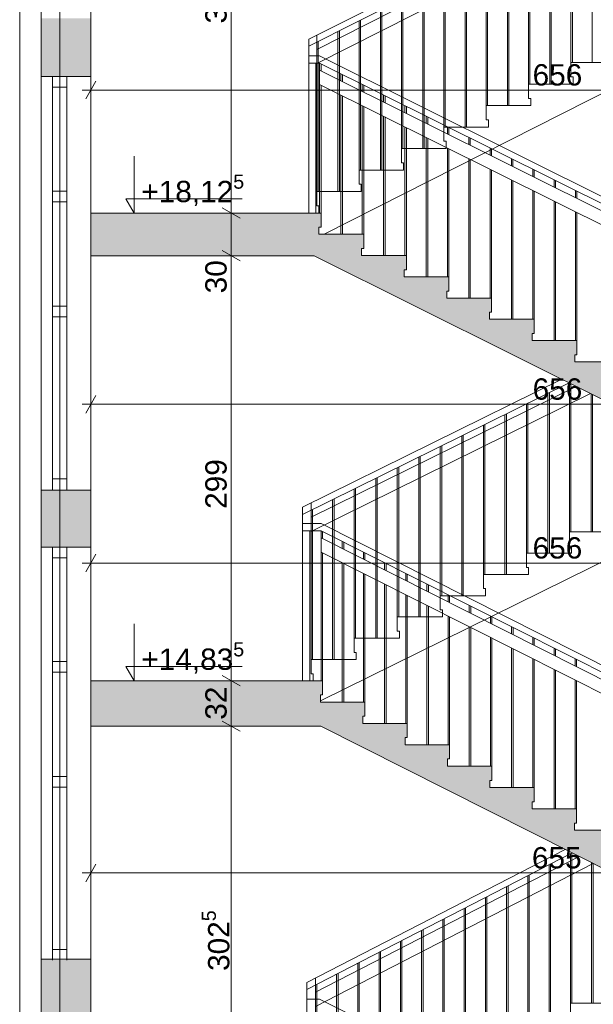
# Paper-space layout 'A-42 PRZEKRÓJ A-A' of a CAD drawing. Header units: millimetres. Extents: x 0 to 1114, y -5 to 726.
# Tile 17 of 92: x 80 to 121, y 320 to 389. Entities that reach past the tile are written whole.
import ezdxf
from ezdxf.xclip import XClip

# ---------------------------------------------------------------- set-up
doc = ezdxf.new("R2010")
doc.units = ezdxf.units.MM
doc.header["$MEASUREMENT"] = 0
doc.header["$XCLIPFRAME"] = 0
doc.linetypes.add('DASHDOTX2', pattern=[1000, 500, -250, 0, -250])
for name, color, linetype, lineweight, true_color in [('A__balustrada_Nr_pióra__161', 7, 'Continuous', 5, 0x949494), ('A_osie_Nr_pióra__16', 7, 'Continuous', 5, 0x0f0f0f), ('A_pochwyt_Nr_pióra__161', 7, 'Continuous', 5, 0x949494), ('A_schody_Nr_pióra__9', 7, 'Continuous', 13, 0xadadad), ('A_widok_Nr_pióra__121', 7, 'Continuous', 5, 0xcacaca), ('A_widok_Nr_pióra__9', 7, 'Continuous', 13, 0xadadad)]:
    doc.layers.add(name, color=color, linetype=linetype, lineweight=lineweight, true_color=true_color)
doc.layers.add('A_schody', color=7, linetype='Continuous')
doc.layers.add('A_ściany', color=7, linetype='Continuous')
for name, color, linetype, lineweight in [('A_schody_Nr_pióra__1', 7, 'Continuous', 20), ('A_stolarka_Nr_pióra__1', 7, 'Continuous', 20), ('A_strop_Nr_pióra__1', 7, 'Continuous', 20), ('A_wymiary_Nr_pióra__1', 7, 'Continuous', 20), ('A_wymiary_Nr_pióra__2', 8, 'Continuous', 13), ('A_ściany_Nr_pióra__1', 7, 'Continuous', 20)]:
    doc.layers.add(name, color=color, linetype=linetype, lineweight=lineweight)
doc.styles.add('STYL_AUTOMATYCZNY_1', font='arial.ttf')
doc.styles.add('STYL_AUTOMATYCZNY_4', font='arial.ttf')

# ---------------------------------------------------------------- blocks, each defined once
blk = doc.blocks.new('Rysunek_1_1', base_point=(-1560.278, -148.908))
at = {"layer": 'A_schody', "linetype": 'Continuous', "lineweight": 0, "true_color": 0x000000}
h = blk.add_hatch(color=18, dxfattribs=at)
h.paths.add_polyline_path([(81.694, 140.929), (175.424, 140.929), (226.244, 140.929), (306.913, 140.929), (548.587, 140.929), (548.587, 244.87), (543.567, 244.87), (543.567, 243.12), (527.617, 243.12), (527.617, 243.652), (527.767, 243.652), (527.767, 244.652), (524.676, 244.652), (524.676, 245.185), (524.826, 245.185), (524.826, 246.185), (521.735, 246.185), (521.735, 246.718), (521.885, 246.718), (521.885, 247.718), (518.794, 247.718), (518.794, 248.251), (518.944, 248.251), (518.944, 249.251), (515.853, 249.251), (515.853, 249.784), (516.003, 249.784), (516.003, 250.784), (512.912, 250.784), (512.912, 251.317), (513.062, 251.317), (513.062, 252.317), (509.971, 252.317), (509.971, 252.85), (510.121, 252.85), (510.121, 253.85), (507.03, 253.85), (507.03, 254.383), (507.18, 254.383), (507.18, 255.383), (504.089, 255.383), (504.089, 255.916), (504.239, 255.916), (504.239, 256.916), (501.148, 256.916), (501.148, 257.449), (501.298, 257.449), (501.298, 258.449), (498.572, 258.449), (498.207, 258.449), (498.207, 258.982), (498.357, 258.982), (498.357, 259.982), (498.277, 259.982), (479.827, 259.982), (479.827, 286.332), (482.217, 286.332), (482.217, 290.162), (496.884, 290.162), (527.025, 274.725), (529.906, 273.25), (543.567, 273.25), (543.567, 276.2), (527.437, 276.2), (527.437, 276.727), (527.587, 276.727), (527.587, 277.727), (524.454, 277.727), (524.454, 278.255), (524.604, 278.255), (524.604, 279.255), (521.471, 279.255), (521.471, 279.783), (521.621, 279.783), (521.621, 280.783), (518.488, 280.783), (518.488, 281.31), (518.638, 281.31), (518.638, 282.31), (515.505, 282.31), (515.505, 282.838), (515.655, 282.838), (515.655, 283.838), (512.522, 283.838), (512.522, 284.366), (512.672, 284.366), (512.672, 285.366), (509.539, 285.366), (509.539, 285.894), (509.689, 285.894), (509.689, 286.894), (506.556, 286.894), (506.556, 287.421), (506.706, 287.421), (506.706, 288.421), (503.573, 288.421), (503.573, 288.949), (503.723, 288.949), (503.723, 289.949), (500.59, 289.949), (500.59, 290.477), (500.74, 290.477), (500.74, 291.477), (497.79, 291.477), (497.607, 291.477), (497.607, 292.005), (497.757, 292.005), (497.757, 293.005), (497.647, 293.005), (497.497, 293.005), (494.627, 293.005), (479.247, 293.005), (479.217, 293.005), (479.217, 319.235), (481.647, 319.235), (481.647, 323.105), (496.903, 323.105), (527.216, 307.736), (530.839, 305.9), (543.567, 305.9), (543.567, 309.21), (530.456, 309.21), (527.627, 309.21), (527.627, 309.736), (527.777, 309.736), (527.777, 310.736), (524.617, 310.736), (524.617, 311.262), (524.767, 311.262), (524.767, 312.262), (521.607, 312.262), (521.607, 312.788), (521.757, 312.788), (521.757, 313.788), (518.597, 313.788), (518.597, 314.314), (518.747, 314.314), (518.747, 315.314), (515.587, 315.314), (515.587, 315.84), (515.737, 315.84), (515.737, 316.84), (512.577, 316.84), (512.577, 317.366), (512.727, 317.366), (512.727, 318.366), (509.567, 318.366), (509.567, 318.892), (509.717, 318.892), (509.717, 319.892), (506.557, 319.892), (506.557, 320.418), (506.707, 320.418), (506.707, 321.418), (503.547, 321.418), (503.547, 321.944), (503.697, 321.944), (503.697, 322.944), (500.537, 322.944), (500.537, 323.47), (500.687, 323.47), (500.687, 324.47), (497.527, 324.47), (497.527, 324.493), (497.527, 324.996), (497.677, 324.996), (497.677, 325.996), (497.647, 325.996), (497.177, 325.996), (479.547, 325.996), (479.547, 351.996), (481.717, 351.996), (481.717, 355.946), (498.578, 355.946), (527.341, 341.136), (530.809, 339.35), (543.567, 339.35), (543.567, 342.65), (527.677, 342.65), (527.677, 343.181), (527.827, 343.181), (527.827, 344.181), (524.703, 344.181), (524.703, 344.712), (524.853, 344.712), (524.853, 345.712), (521.729, 345.712), (521.729, 346.244), (521.879, 346.244), (521.879, 347.244), (518.755, 347.244), (518.755, 347.775), (518.905, 347.775), (518.905, 348.775), (515.781, 348.775), (515.781, 349.306), (515.931, 349.306), (515.931, 350.306), (512.807, 350.306), (512.807, 350.838), (512.957, 350.838), (512.957, 351.838), (509.833, 351.838), (509.833, 352.369), (509.983, 352.369), (509.983, 353.369), (506.859, 353.369), (506.859, 353.9), (507.009, 353.9), (507.009, 354.9), (503.885, 354.9), (503.885, 355.432), (504.035, 355.432), (504.035, 356.432), (500.911, 356.432), (500.911, 356.963), (501.061, 356.963), (501.061, 357.963), (497.937, 357.963), (497.937, 357.981), (497.937, 358.495), (498.087, 358.495), (498.087, 359.495), (497.607, 359.495), (494.957, 359.495), (479.467, 359.495), (479.467, 385.725), (481.827, 385.725), (481.827, 389.495), (496.894, 389.495), (527.195, 374.445), (530.547, 372.78), (543.567, 372.78), (543.567, 375.94), (527.557, 375.94), (527.557, 376.433), (527.707, 376.433), (527.707, 377.433), (524.551, 377.433), (524.551, 377.926), (524.701, 377.926), (524.701, 378.926), (521.545, 378.926), (521.545, 379.419), (521.695, 379.419), (521.695, 380.419), (518.539, 380.419), (518.539, 380.912), (518.689, 380.912), (518.689, 381.912), (515.533, 381.912), (515.533, 382.405), (515.683, 382.405), (515.683, 383.405), (512.527, 383.405), (512.527, 383.898), (512.677, 383.898), (512.677, 384.898), (509.521, 384.898), (509.521, 385.391), (509.671, 385.391), (509.671, 386.391), (506.515, 386.391), (506.515, 386.884), (506.665, 386.884), (506.665, 387.884), (506.416, 387.884), (503.509, 387.884), (503.509, 388.377), (503.659, 388.377), (503.659, 389.377), (503.413, 389.377), (500.503, 389.377), (500.503, 389.87), (500.653, 389.87), (500.653, 390.87), (500.41, 390.87), (497.813, 390.87), (497.497, 390.87), (497.497, 391.363), (497.647, 391.363), (497.647, 392.363), (479.397, 392.363), (479.397, 418.623), (481.617, 418.623), (481.617, 422.123), (498.369, 422.123), (527.387, 407.759), (531.063, 405.94), (543.567, 405.94), (543.567, 409.28), (527.697, 409.28), (527.697, 409.765), (527.847, 409.765), (527.847, 410.765), (524.697, 410.765), (524.697, 411.25), (524.847, 411.25), (524.847, 412.25), (521.697, 412.25), (521.697, 412.735), (521.847, 412.735), (521.847, 413.735), (518.697, 413.735), (518.697, 414.22), (518.847, 414.22), (518.847, 415.22), (515.697, 415.22), (515.697, 415.705), (515.847, 415.705), (515.847, 416.705), (512.697, 416.705), (512.697, 417.189), (512.847, 417.189), (512.847, 418.189), (509.697, 418.189), (509.697, 418.674), (509.847, 418.674), (509.847, 419.674), (506.697, 419.674), (506.697, 420.159), (506.847, 420.159), (506.847, 421.159), (503.697, 421.159), (503.697, 421.644), (503.847, 421.644), (503.847, 422.644), (500.697, 422.644), (500.697, 423.129), (500.847, 423.129), (500.847, 424.129), (497.697, 424.129), (497.697, 424.614), (497.847, 424.614), (497.847, 425.614), (479.317, 425.614), (479.317, 451.774), (481.707, 451.774), (481.707, 455.544), (496.931, 455.544), (527.257, 440.792), (530.881, 439.03), (543.567, 439.03), (543.567, 442.31), (527.567, 442.31), (527.567, 442.785), (527.717, 442.785), (527.717, 443.785), (524.533, 443.785), (524.533, 444.261), (524.683, 444.261), (524.683, 445.261), (521.499, 445.261), (521.499, 445.737), (521.649, 445.737), (521.649, 446.737), (518.465, 446.737), (518.465, 447.213), (518.615, 447.213), (518.615, 448.213), (515.431, 448.213), (515.431, 448.689), (515.581, 448.689), (515.581, 449.689), (512.397, 449.689), (512.397, 450.165), (512.547, 450.165), (512.547, 451.165), (509.363, 451.165), (509.363, 451.641), (509.513, 451.641), (509.513, 452.641), (506.329, 452.641), (506.329, 453.117), (506.479, 453.117), (506.479, 454.117), (503.295, 454.117), (503.295, 454.593), (503.445, 454.593), (503.445, 455.593), (500.261, 455.593), (500.261, 456.069), (500.411, 456.069), (500.411, 457.069), (497.227, 457.069), (497.227, 457.545), (497.377, 457.545), (497.377, 458.545), (479.247, 458.545), (479.247, 484.675), (481.019, 484.675), (481.019, 488.575), (496.868, 488.575), (530.662, 472.1), (543.567, 472.1), (543.567, 475.18), (527.767, 475.18), (527.767, 475.645), (527.917, 475.645), (527.917, 476.645), (524.761, 476.645), (524.761, 477.11), (524.911, 477.11), (524.911, 478.11), (521.755, 478.11), (521.755, 478.576), (521.905, 478.576), (521.905, 479.576), (518.749, 479.576), (518.749, 480.041), (518.899, 480.041), (518.899, 481.041), (515.743, 481.041), (515.743, 481.507), (515.893, 481.507), (515.893, 482.507), (512.737, 482.507), (512.737, 482.972), (512.887, 482.972), (512.887, 483.972), (509.731, 483.972), (509.731, 484.438), (509.881, 484.438), (509.881, 485.438), (506.725, 485.438), (506.725, 485.903), (506.875, 485.903), (506.875, 486.903), (503.719, 486.903), (503.719, 487.369), (503.869, 487.369), (503.869, 488.369), (500.713, 488.369), (500.713, 488.834), (500.863, 488.834), (500.863, 489.834), (497.707, 489.834), (497.707, 490.3), (497.857, 490.3), (497.857, 491.3), (479.277, 491.3), (479.277, 517.52), (481.377, 517.52), (481.377, 521.533), (478.41, 521.533), (478.41, 524.133), (477.357, 524.133), (352.051, 524.133), (352.051, 536.095), (543.567, 536.095), (543.567, 527.836), (543.567, 524.133), (547.587, 524.133), (547.587, 521.533), (543.567, 521.533), (543.567, 517.54), (548.587, 517.54), (548.587, 540.961), (543.567, 540.961), (543.567, 539.119), (348.996, 539.119), (348.996, 564.681), (346.838, 564.681), (346.838, 562.317), (85.194, 562.317), (85.194, 564.681), (81.694, 564.681), (81.694, 553.481), (85.194, 553.481), (85.194, 558.993), (147.194, 558.993), (147.194, 524.281), (131.294, 524.281), (131.294, 520.056), (146.901, 520.056), (146.901, 517.255), (150.894, 517.255), (150.894, 491.056), (131.644, 491.056), (131.644, 491.558), (131.794, 491.558), (131.794, 492.558), (128.604, 492.558), (128.604, 493.06), (128.754, 493.06), (128.754, 494.06), (125.564, 494.06), (125.564, 494.562), (125.714, 494.562), (125.714, 495.562), (122.524, 495.562), (122.524, 496.065), (122.674, 496.065), (122.674, 497.065), (119.484, 497.065), (119.484, 497.567), (119.634, 497.567), (119.634, 498.567), (116.444, 498.567), (116.444, 499.069), (116.594, 499.069), (116.594, 500.069), (113.404, 500.069), (113.404, 500.571), (113.554, 500.571), (113.554, 501.571), (110.364, 501.571), (110.364, 502.074), (110.514, 502.074), (110.514, 503.074), (107.324, 503.074), (107.324, 503.576), (107.474, 503.576), (107.474, 504.576), (104.284, 504.576), (104.284, 505.078), (104.434, 505.078), (104.434, 506.078), (101.244, 506.078), (101.244, 506.581), (101.394, 506.581), (101.394, 507.581), (98.194, 507.581), (85.194, 507.581), (85.194, 504.381), (101.294, 504.381), (133.823, 488.306), (146.674, 488.306), (146.674, 484.256), (150.694, 484.256), (150.694, 458.206), (131.244, 458.206), (131.244, 458.69), (131.394, 458.69), (131.394, 459.69), (128.264, 459.69), (128.264, 460.174), (128.414, 460.174), (128.414, 461.174), (125.284, 461.174), (125.284, 461.658), (125.434, 461.658), (125.434, 462.658), (122.304, 462.658), (122.304, 463.142), (122.454, 463.142), (122.454, 464.142), (119.324, 464.142), (119.324, 464.626), (119.474, 464.626), (119.474, 465.626), (116.344, 465.626), (116.344, 466.11), (116.494, 466.11), (116.494, 467.11), (113.364, 467.11), (113.364, 467.594), (113.514, 467.594), (113.514, 468.594), (110.384, 468.594), (110.384, 469.078), (110.534, 469.078), (110.534, 470.078), (107.404, 470.078), (107.404, 470.562), (107.554, 470.562), (107.554, 471.562), (104.424, 471.562), (104.424, 472.046), (104.574, 472.046), (104.574, 473.046), (101.444, 473.046), (101.444, 473.531), (101.594, 473.531), (101.594, 474.531), (101.044, 474.531), (85.194, 474.531), (85.194, 471.531), (101.123, 471.531), (133.451, 455.431), (147.014, 455.431), (147.014, 451.371), (150.394, 451.371), (150.394, 425.231), (130.844, 425.231), (130.844, 425.744), (130.994, 425.744), (130.994, 426.744), (127.904, 426.744), (127.904, 427.258), (128.054, 427.258), (128.054, 428.258), (124.964, 428.258), (124.964, 428.771), (125.114, 428.771), (125.114, 429.771), (122.024, 429.771), (122.024, 430.285), (122.174, 430.285), (122.174, 431.285), (119.084, 431.285), (119.084, 431.799), (119.234, 431.799), (119.234, 432.799), (116.144, 432.799), (116.144, 433.312), (116.294, 433.312), (116.294, 434.312), (113.204, 434.312), (113.204, 434.826), (113.354, 434.826), (113.354, 435.826), (110.264, 435.826), (110.264, 436.34), (110.414, 436.34), (110.414, 437.34), (107.324, 437.34), (107.324, 437.853), (107.474, 437.853), (107.474, 438.853), (104.384, 438.853), (104.384, 439.367), (104.534, 439.367), (104.534, 440.367), (101.444, 440.367), (101.444, 440.881), (101.594, 440.881), (101.594, 441.881), (98.394, 441.881), (85.194, 441.881), (85.194, 438.631), (101.54, 438.631), (133.928, 421.956), (146.574, 421.956), (146.574, 418.066), (150.194, 418.066), (150.194, 391.956), (130.844, 391.956), (130.844, 392.467), (130.994, 392.467), (130.994, 393.467), (127.814, 393.467), (127.814, 393.978), (127.964, 393.978), (127.964, 394.978), (124.784, 394.978), (124.784, 395.49), (124.934, 395.49), (124.934, 396.49), (121.754, 396.49), (121.754, 397.001), (121.904, 397.001), (121.904, 398.001), (118.724, 398.001), (118.724, 398.512), (118.874, 398.512), (118.874, 399.512), (115.694, 399.512), (115.694, 400.024), (115.844, 400.024), (115.844, 401.024), (112.664, 401.024), (112.664, 401.535), (112.814, 401.535), (112.814, 402.535), (109.634, 402.535), (109.634, 403.046), (109.784, 403.046), (109.784, 404.046), (106.604, 404.046), (106.604, 404.558), (106.754, 404.558), (106.754, 405.558), (103.574, 405.558), (103.574, 406.069), (103.724, 406.069), (103.724, 407.069), (100.544, 407.069), (100.544, 407.581), (100.694, 407.581), (100.694, 408.581), (97.494, 408.581), (85.194, 408.581), (85.194, 405.431), (100.469, 405.431), (133.448, 388.981), (146.924, 388.981), (146.924, 385.311), (150.794, 385.311), (150.794, 358.881), (131.244, 358.881), (131.244, 359.376), (131.394, 359.376), (131.394, 360.376), (128.244, 360.376), (128.244, 360.871), (128.394, 360.871), (128.394, 361.871), (125.244, 361.871), (125.244, 362.367), (125.394, 362.367), (125.394, 363.367), (122.244, 363.367), (122.244, 363.862), (122.394, 363.862), (122.394, 364.862), (119.244, 364.862), (119.244, 365.358), (119.394, 365.358), (119.394, 366.358), (116.244, 366.358), (116.244, 366.853), (116.394, 366.853), (116.394, 367.853), (113.244, 367.853), (113.244, 368.349), (113.394, 368.349), (113.394, 369.349), (110.244, 369.349), (110.244, 369.844), (110.394, 369.844), (110.394, 370.844), (107.244, 370.844), (107.244, 371.34), (107.394, 371.34), (107.394, 372.34), (104.244, 372.34), (104.244, 372.835), (104.394, 372.835), (104.394, 373.835), (101.244, 373.835), (101.244, 374.331), (101.394, 374.331), (101.394, 375.331), (98.194, 375.331), (85.194, 375.331), (85.194, 372.331), (100.9, 372.331), (134.251, 355.706), (146.737, 355.706), (146.737, 352.136), (150.694, 352.136), (150.694, 325.906), (150.494, 325.906), (131.144, 325.906), (131.144, 326.408), (131.294, 326.408), (131.294, 327.408), (128.164, 327.408), (128.164, 327.91), (128.314, 327.91), (128.314, 328.91), (125.184, 328.91), (125.184, 329.412), (125.334, 329.412), (125.334, 330.412), (122.204, 330.412), (122.204, 330.915), (122.354, 330.915), (122.354, 331.915), (119.224, 331.915), (119.224, 332.417), (119.374, 332.417), (119.374, 333.417), (116.244, 333.417), (116.244, 333.919), (116.394, 333.919), (116.394, 334.919), (113.264, 334.919), (113.264, 335.421), (113.414, 335.421), (113.414, 336.421), (110.284, 336.421), (110.284, 336.924), (110.434, 336.924), (110.434, 337.924), (107.304, 337.924), (107.304, 338.426), (107.454, 338.426), (107.454, 339.426), (104.324, 339.426), (104.324, 339.928), (104.474, 339.928), (104.474, 340.928), (101.344, 340.928), (101.344, 341.431), (101.494, 341.431), (101.494, 342.431), (98.294, 342.431), (85.194, 342.431), (85.194, 339.231), (101.379, 339.231), (134.06, 322.756), (146.544, 322.756), (146.544, 319.066), (150.494, 319.066), (150.494, 292.856), (130.894, 292.856), (130.844, 292.856), (130.844, 293.321), (130.994, 293.321), (130.994, 294.321), (127.884, 294.321), (127.884, 294.787), (128.034, 294.787), (128.034, 295.787), (124.924, 295.787), (124.924, 296.253), (125.074, 296.253), (125.074, 297.253), (121.964, 297.253), (121.964, 297.719), (122.114, 297.719), (122.114, 298.719), (119.004, 298.719), (119.004, 299.185), (119.154, 299.185), (119.154, 300.185), (116.044, 300.185), (116.044, 300.651), (116.194, 300.651), (116.194, 301.651), (113.084, 301.651), (113.084, 302.117), (113.234, 302.117), (113.234, 303.117), (110.124, 303.117), (110.124, 303.583), (110.274, 303.583), (110.274, 304.583), (107.164, 304.583), (107.164, 305.049), (107.314, 305.049), (107.314, 306.049), (104.204, 306.049), (104.204, 306.515), (104.354, 306.515), (104.354, 307.515), (101.244, 307.515), (101.244, 307.981), (101.394, 307.981), (101.394, 308.981), (98.194, 308.981), (85.194, 308.981), (85.194, 306.131), (100.659, 306.131), (132.664, 290.281), (147.001, 290.281), (147.001, 286.281), (150.794, 286.281), (150.894, 286.281), (150.894, 260.081), (150.794, 260.081), (131.544, 260.081), (131.544, 260.54), (131.694, 260.54), (131.694, 261.54), (128.514, 261.54), (128.514, 261.999), (128.664, 261.999), (128.664, 262.999), (125.484, 262.999), (125.484, 263.458), (125.634, 263.458), (125.634, 264.458), (122.454, 264.458), (122.454, 264.917), (122.604, 264.917), (122.604, 265.917), (119.424, 265.917), (119.424, 266.376), (119.574, 266.376), (119.574, 267.376), (116.394, 267.376), (116.394, 267.835), (116.544, 267.835), (116.544, 268.835), (113.364, 268.835), (113.364, 269.294), (113.514, 269.294), (113.514, 270.294), (110.334, 270.294), (110.334, 270.753), (110.484, 270.753), (110.484, 271.753), (107.304, 271.753), (107.304, 272.212), (107.454, 272.212), (107.454, 273.212), (104.274, 273.212), (104.274, 273.671), (104.424, 273.671), (104.424, 274.671), (101.244, 274.671), (101.244, 275.131), (101.394, 275.131), (101.394, 276.131), (98.194, 276.131), (85.194, 276.131), (85.194, 276.281), (81.694, 276.281), (81.694, 161.081)])
h.paths.add_polyline_path([(85.194, 241.081), (99.89, 241.081), (133.69, 224.181), (146.852, 224.181), (146.852, 220.611), (150.594, 220.611), (150.594, 194.081), (134.194, 194.081), (130.994, 194.081), (130.844, 194.081), (130.844, 194.581), (130.994, 194.581), (130.994, 195.581), (127.874, 195.581), (127.874, 196.081), (128.024, 196.081), (128.024, 197.081), (124.904, 197.081), (124.904, 197.581), (125.054, 197.581), (125.054, 198.581), (121.934, 198.581), (121.934, 199.081), (122.084, 199.081), (122.084, 200.081), (118.964, 200.081), (118.964, 200.581), (119.114, 200.581), (119.114, 201.581), (115.994, 201.581), (115.994, 202.081), (116.144, 202.081), (116.144, 203.081), (113.024, 203.081), (113.024, 203.581), (113.174, 203.581), (113.174, 204.581), (110.054, 204.581), (110.054, 205.081), (110.204, 205.081), (110.204, 206.081), (107.084, 206.081), (107.084, 206.581), (107.234, 206.581), (107.234, 207.581), (104.114, 207.581), (104.114, 208.081), (104.264, 208.081), (104.264, 209.081), (101.144, 209.081), (101.144, 209.581), (101.294, 209.581), (101.294, 210.581), (85.694, 210.581), (85.194, 210.581)], flags=0)
h.paths.add_polyline_path([(85.194, 207.481), (100.985, 207.481), (134.051, 190.781), (147.294, 190.781), (147.294, 187.311), (150.694, 187.311), (150.694, 161.081), (129.144, 161.081), (129.144, 161.711), (129.294, 161.711), (129.294, 162.711), (126.2, 162.711), (126.2, 163.341), (126.35, 163.341), (126.35, 164.341), (123.255, 164.341), (123.255, 164.971), (123.405, 164.971), (123.405, 165.971), (120.311, 165.971), (120.311, 166.601), (120.461, 166.601), (120.461, 167.601), (117.366, 167.601), (117.366, 168.231), (117.516, 168.231), (117.516, 169.231), (114.422, 169.231), (114.422, 169.861), (114.572, 169.861), (114.572, 170.861), (111.477, 170.861), (111.477, 171.491), (111.627, 171.491), (111.627, 172.491), (108.533, 172.491), (108.533, 173.121), (108.683, 173.121), (108.683, 174.121), (105.588, 174.121), (105.588, 174.751), (105.738, 174.751), (105.738, 175.751), (102.644, 175.751), (102.644, 176.381), (102.794, 176.381), (102.794, 177.381), (99.594, 177.381), (85.694, 177.381), (85.194, 177.381)], flags=0)
h.paths.add_polyline_path([(98.194, 243.581), (85.194, 243.581), (85.194, 273.581), (100.052, 273.581), (134.109, 257.181), (146.856, 257.181), (146.856, 253.581), (150.794, 253.581), (150.794, 227.081), (131.244, 227.081), (131.244, 227.581), (131.394, 227.581), (131.394, 228.581), (128.244, 228.581), (128.244, 229.081), (128.394, 229.081), (128.394, 230.081), (125.244, 230.081), (125.244, 230.581), (125.394, 230.581), (125.394, 231.581), (122.244, 231.581), (122.244, 232.081), (122.394, 232.081), (122.394, 233.081), (119.244, 233.081), (119.244, 233.581), (119.394, 233.581), (119.394, 234.581), (116.244, 234.581), (116.244, 235.081), (116.394, 235.081), (116.394, 236.081), (113.244, 236.081), (113.244, 236.581), (113.394, 236.581), (113.394, 237.581), (110.244, 237.581), (110.244, 238.081), (110.394, 238.081), (110.394, 239.081), (107.244, 239.081), (107.244, 239.581), (107.394, 239.581), (107.394, 240.581), (104.244, 240.581), (104.244, 241.081), (104.394, 241.081), (104.394, 242.081), (101.244, 242.081), (101.244, 242.581), (101.394, 242.581), (101.394, 243.581)], flags=0)
h.paths.add_polyline_path([(172.924, 149.057), (153.247, 149.057), (153.247, 526.588), (172.924, 526.588)], flags=0)
h.paths.add_polyline_path([(153.247, 529.128), (153.247, 540.019), (153.247, 558.993), (197.906, 558.993), (197.906, 529.128), (175.424, 529.128)], flags=0)
h.paths.add_polyline_path([(175.424, 458.356), (175.424, 487.895), (224.744, 487.895), (224.744, 479.356), (226.244, 479.356), (226.244, 491.056), (175.424, 491.056), (175.424, 520.915), (224.744, 520.915), (224.744, 512.056), (226.244, 512.056), (226.244, 526.757), (254.323, 526.757), (254.323, 149.057), (226.244, 149.057), (226.244, 161.081), (175.424, 161.081), (175.424, 190.716), (224.744, 190.716), (224.744, 182.081), (226.244, 182.081), (226.244, 194.081), (175.424, 194.081), (175.424, 223.904), (224.744, 223.904), (224.744, 215.081), (226.244, 215.081), (226.244, 227.081), (175.424, 227.081), (175.424, 257.094), (224.744, 257.094), (224.744, 248.081), (226.244, 248.081), (226.244, 260.081), (175.424, 260.081), (175.424, 289.86), (224.744, 289.86), (224.744, 281.081), (226.244, 281.081), (226.244, 292.856), (175.424, 292.856), (175.424, 322.879), (224.744, 322.879), (224.744, 313.856), (226.244, 313.856), (226.244, 325.906), (175.424, 325.906), (175.424, 355.9), (224.744, 355.9), (224.744, 346.906), (226.244, 346.906), (226.244, 359.081), (175.424, 359.081), (175.424, 388.92), (224.744, 388.92), (224.744, 380.081), (226.244, 380.081), (226.244, 392.156), (175.424, 392.156), (175.424, 421.855), (224.744, 421.855), (224.744, 413.156), (226.244, 413.156), (226.244, 425.381), (175.424, 425.381), (175.424, 454.875), (224.744, 454.875), (224.744, 446.381), (226.244, 446.381), (226.244, 458.356)], flags=0)
h.paths.add_polyline_path([(224.744, 529.128), (198.906, 529.128), (198.906, 558.993), (214.553, 558.993), (214.553, 554.428), (218.278, 554.428), (218.278, 558.993), (280.423, 558.993), (280.423, 554.428), (284.064, 554.428), (284.064, 558.993), (332.796, 558.993), (346.125, 558.993), (346.125, 552.476), (347.029, 552.476), (347.029, 524.133), (332.796, 524.133), (311.061, 524.133), (311.061, 529.128), (305.413, 529.128), (256.333, 529.128), (254.833, 529.128), (226.244, 529.128)], flags=0)
h.paths.add_polyline_path([(255.709, 227.081), (255.709, 253.581), (259.467, 253.581), (259.467, 256.491), (278.972, 256.491), (278.972, 253.581), (283.324, 253.581), (283.324, 248.081), (285.053, 248.081), (285.053, 260.081), (256.323, 260.081), (255.823, 260.081), (255.823, 286.356), (258.688, 286.356), (258.688, 289.266), (279.283, 289.266), (279.283, 286.356), (283.254, 286.356), (283.254, 281.081), (285.053, 281.081), (285.053, 292.856), (256.323, 292.856), (255.823, 292.856), (255.823, 319.066), (258.343, 319.066), (258.343, 322.256), (279.153, 322.256), (279.153, 319.066), (283.634, 319.066), (283.634, 313.856), (285.053, 313.856), (285.053, 325.906), (256.323, 325.906), (255.823, 325.906), (255.823, 352.136), (258.283, 352.136), (258.283, 355.416), (279.133, 355.416), (279.133, 352.136), (283.504, 352.136), (283.504, 346.906), (285.053, 346.906), (285.053, 359.081), (256.323, 359.081), (255.823, 359.081), (255.823, 385.311), (258.573, 385.311), (258.573, 388.571), (279.593, 388.571), (279.593, 385.311), (283.494, 385.311), (283.494, 380.081), (285.053, 380.081), (285.053, 392.156), (256.323, 392.156), (255.823, 392.156), (255.823, 418.066), (258.523, 418.066), (258.523, 421.666), (279.293, 421.666), (279.293, 418.066), (283.494, 418.066), (283.494, 413.156), (285.053, 413.156), (285.053, 425.381), (256.323, 425.381), (255.823, 425.381), (255.823, 451.371), (258.099, 451.371), (258.099, 455.501), (279.815, 455.501), (279.815, 451.371), (283.574, 451.371), (283.574, 446.381), (285.053, 446.381), (285.053, 458.356), (256.323, 458.356), (255.823, 458.356), (255.823, 484.206), (258.703, 484.206), (258.703, 488.306), (279.604, 488.306), (279.583, 484.206), (283.574, 484.206), (283.574, 479.356), (285.053, 479.356), (285.053, 491.056), (256.323, 491.056), (255.823, 491.056), (255.823, 517.226), (258.689, 517.226), (258.689, 519.525), (258.689, 521.328), (255.923, 521.328), (255.923, 528.128), (283.474, 528.128), (283.474, 521.328), (279.543, 521.328), (279.543, 517.226), (283.674, 517.226), (283.674, 512.056), (285.053, 512.056), (285.053, 527.628), (305.413, 527.628), (305.413, 149.057), (285.053, 149.057), (285.053, 161.081), (256.323, 161.081), (255.823, 161.081), (255.823, 187.581), (258.382, 187.581), (258.382, 190.681), (279.823, 190.681), (279.823, 187.581), (283.474, 187.581), (283.474, 182.081), (285.053, 182.081), (285.053, 194.081), (256.323, 194.081), (255.823, 194.081), (255.823, 220.581), (258.433, 220.581), (258.433, 223.491), (279.303, 223.491), (279.303, 220.581), (283.413, 220.581), (283.413, 215.081), (285.053, 215.081), (285.053, 227.081), (256.209, 227.081)], flags=0)
h.paths.add_polyline_path([(306.913, 289.828), (477.357, 289.828), (477.357, 260.081), (306.913, 260.081)], flags=0)
h.paths.add_polyline_path([(458.097, 161.081), (306.913, 161.081), (306.913, 190.96), (458.097, 190.96)], flags=0)
h.paths.add_polyline_path([(306.913, 458.356), (306.913, 488.028), (477.357, 488.028), (477.357, 458.356)], flags=0)
h.paths.add_polyline_path([(306.913, 425.381), (306.913, 455.328), (477.357, 455.328), (477.357, 425.381)], flags=0)
h.paths.add_polyline_path([(477.357, 392.156), (306.913, 392.156), (306.913, 422.353), (477.357, 422.353), (477.357, 392.363)], flags=0)
h.paths.add_polyline_path([(477.357, 491.056), (306.913, 491.056), (306.913, 521.064), (477.357, 521.064)], flags=0)
h.paths.add_polyline_path([(306.913, 193.881), (306.913, 224.053), (477.357, 224.053), (477.357, 193.881), (458.097, 193.881)], flags=0)
h.paths.add_polyline_path([(306.913, 325.906), (306.913, 356.053), (477.357, 356.053), (477.357, 325.906)], flags=0)
h.paths.add_polyline_path([(306.913, 389.128), (477.357, 389.128), (477.357, 359.081), (306.913, 359.081)], flags=0)
h.paths.add_polyline_path([(477.357, 292.856), (306.913, 292.856), (306.913, 322.878), (477.357, 322.878)], flags=0)
h.paths.add_polyline_path([(306.913, 257.053), (477.357, 257.053), (477.357, 227.081), (306.913, 227.081)], flags=0)
h.paths.add_polyline_path([(460.097, 161.23), (459.597, 161.23), (459.597, 190.96), (477.357, 190.96), (477.357, 187.48), (482.007, 187.48), (482.007, 190.96), (498.336, 190.96), (519.447, 181.159), (521.347, 180.277), (521.347, 179.775), (543.567, 179.775), (543.567, 161.23)], flags=0)
h.paths.add_polyline_path([(479.747, 220.551), (482.078, 220.551), (482.078, 224.303), (496.973, 224.303), (527.249, 209.225), (530.883, 207.415), (543.567, 207.415), (543.567, 182.775), (522.45, 182.775), (519.677, 182.775), (519.677, 184.164), (516.687, 184.164), (516.687, 185.552), (513.697, 185.552), (513.697, 186.94), (510.707, 186.94), (510.707, 188.328), (507.717, 188.328), (507.717, 189.716), (504.727, 189.716), (504.727, 191.104), (501.737, 191.104), (501.737, 192.492), (498.747, 192.492), (498.747, 193.881), (497.557, 193.881), (479.747, 193.881)], flags=0)
h.paths.add_polyline_path([(479.827, 253.051), (481.977, 253.051), (481.977, 256.781), (498.162, 256.781), (527.183, 241.654), (528.401, 241.02), (529.443, 241.02), (543.567, 241.02), (543.567, 210.76), (530.484, 210.76), (527.727, 210.76), (527.727, 211.236), (527.877, 211.236), (527.877, 212.236), (524.74, 212.236), (524.74, 212.712), (524.89, 212.712), (524.89, 213.712), (521.753, 213.712), (521.753, 214.189), (521.903, 214.189), (521.903, 215.189), (518.766, 215.189), (518.766, 215.665), (518.916, 215.665), (518.916, 216.665), (515.779, 216.665), (515.779, 217.142), (515.929, 217.142), (515.929, 218.142), (512.792, 218.142), (512.792, 218.618), (512.942, 218.618), (512.942, 219.618), (509.805, 219.618), (509.805, 220.095), (509.955, 220.095), (509.955, 221.095), (506.818, 221.095), (506.818, 221.571), (506.968, 221.571), (506.968, 222.571), (503.831, 222.571), (503.831, 223.048), (503.981, 223.048), (503.981, 224.048), (500.844, 224.048), (500.844, 224.524), (500.994, 224.524), (500.994, 225.524), (497.994, 225.524), (497.857, 225.524), (497.857, 226.001), (498.007, 226.001), (498.007, 227.001), (497.597, 227.001), (479.827, 227.001)], flags=0)
at = {"layer": 'A_ściany', "linetype": 'Continuous', "lineweight": 0, "true_color": 0x000000}
for points in [[(85.194, 384.931), (85.194, 389.031), (81.694, 389.031), (81.694, 384.931)], [(85.194, 351.831), (85.194, 355.831), (81.694, 355.831), (81.694, 351.831)], [(82.501, 322.781), (82.501, 322.831), (81.694, 322.831), (81.694, 318.731), (85.194, 318.731), (85.194, 322.831), (83.501, 322.831), (83.501, 322.781)]]:
    blk.add_hatch(color=18, dxfattribs=at).paths.add_polyline_path(points)
at = {"layer": 'A__balustrada_Nr_pióra__161', "color": 252, "linetype": 'Continuous', "lineweight": 5, "true_color": 0x949494}
for p, q in [((100.534, 375.331), (100.534, 386.38)), ((100.534, 386.38), (101.294, 386.38)), ((100.534, 385.88), (101.294, 385.88)), ((101.034, 375.331), (101.034, 385.88)), ((101.294, 375.331), (101.294, 385.88)), ((101.394, 385.331), (101.394, 385.831)), ((102.794, 384.633), (102.794, 385.133)), ((102.894, 384.583), (102.894, 385.083)), ((101.394, 375.331), (101.394, 384.331)), ((104.294, 383.885), (104.294, 384.385)), ((104.394, 383.835), (104.394, 384.335)), ((102.794, 373.835), (102.794, 383.633)), ((102.894, 373.835), (102.894, 383.583)), ((105.794, 383.137), (105.794, 383.637)), ((105.894, 383.087), (105.894, 383.587)), ((104.294, 373.835), (104.294, 382.885)), ((104.394, 373.835), (104.394, 382.835)), ((107.294, 382.389), (107.294, 382.889)), ((107.394, 382.34), (107.394, 382.84)), ((105.794, 372.34), (105.794, 382.137)), ((105.894, 372.34), (105.894, 382.087)), ((108.794, 381.642), (108.794, 382.142)), ((108.894, 381.592), (108.894, 382.092)), ((107.294, 372.34), (107.294, 381.389)), ((107.394, 372.34), (107.394, 381.34)), ((110.294, 380.894), (110.294, 381.394)), ((110.394, 380.844), (110.394, 381.344)), ((108.794, 370.844), (108.794, 380.642)), ((108.894, 370.844), (108.894, 380.592)), ((111.794, 380.146), (111.794, 380.646)), ((111.894, 380.096), (111.894, 380.596)), ((110.294, 370.844), (110.294, 379.894)), ((110.394, 370.844), (110.394, 379.844)), ((113.294, 379.399), (113.294, 379.899)), ((113.394, 379.349), (113.394, 379.849)), ((111.794, 369.349), (111.794, 379.146)), ((111.894, 369.349), (111.894, 379.096)), ((114.794, 378.651), (114.794, 379.151)), ((114.894, 378.601), (114.894, 379.101)), ((113.294, 369.349), (113.294, 378.399)), ((113.394, 369.349), (113.394, 378.349)), ((116.294, 377.903), (116.294, 378.403)), ((116.394, 377.853), (116.394, 378.353)), ((114.794, 367.853), (114.794, 377.651)), ((114.894, 367.853), (114.894, 377.601)), ((117.794, 377.155), (117.794, 377.655)), ((117.894, 377.106), (117.894, 377.606)), ((116.294, 367.853), (116.294, 376.903)), ((116.394, 367.853), (116.394, 376.853)), ((119.294, 376.408), (119.294, 376.908)), ((119.394, 376.358), (119.394, 376.858)), ((117.794, 366.358), (117.794, 376.155)), ((117.894, 366.358), (117.894, 376.106)), ((119.294, 366.358), (119.294, 375.408)), ((119.394, 366.358), (119.394, 375.358)), ((100.094, 342.431), (100.094, 353.481)), ((100.094, 353.481), (101.394, 353.481)), ((100.094, 352.981), (101.394, 352.981)), ((100.594, 342.431), (100.594, 352.981)), ((101.394, 342.431), (101.394, 352.981)), ((101.494, 352.431), (101.494, 352.931)), ((102.884, 351.73), (102.884, 352.23)), ((102.984, 351.679), (102.984, 352.179)), ((101.494, 342.431), (101.494, 351.431)), ((104.374, 350.979), (104.374, 351.479)), ((104.474, 350.928), (104.474, 351.428)), ((102.884, 340.928), (102.884, 350.73)), ((102.984, 340.928), (102.984, 350.679)), ((105.864, 350.228), (105.864, 350.728)), ((105.964, 350.177), (105.964, 350.677)), ((104.374, 340.928), (104.374, 349.979)), ((104.474, 340.928), (104.474, 349.928)), ((107.354, 349.476), (107.354, 349.976)), ((107.454, 349.426), (107.454, 349.926)), ((105.864, 339.426), (105.864, 349.228)), ((105.964, 339.426), (105.964, 349.177)), ((108.844, 348.725), (108.844, 349.225)), ((108.944, 348.675), (108.944, 349.175)), ((107.354, 339.426), (107.354, 348.476)), ((107.454, 339.426), (107.454, 348.426)), ((110.334, 347.974), (110.334, 348.474)), ((110.434, 347.924), (110.434, 348.424)), ((108.844, 337.924), (108.844, 347.725)), ((111.824, 347.223), (111.824, 347.723)), ((108.944, 337.924), (108.944, 347.675)), ((111.924, 347.173), (111.924, 347.673)), ((110.334, 337.924), (110.334, 346.974)), ((110.434, 337.924), (110.434, 346.924)), ((113.314, 346.472), (113.314, 346.972)), ((113.414, 346.421), (113.414, 346.921)), ((111.824, 336.421), (111.824, 346.223)), ((111.924, 336.421), (111.924, 346.173)), ((114.804, 345.721), (114.804, 346.221)), ((114.904, 345.67), (114.904, 346.17)), ((113.314, 336.421), (113.314, 345.472)), ((113.414, 336.421), (113.414, 345.421)), ((116.294, 344.97), (116.294, 345.47)), ((116.394, 344.919), (116.394, 345.419)), ((114.804, 334.919), (114.804, 344.721)), ((114.904, 334.919), (114.904, 344.67)), ((117.784, 344.218), (117.784, 344.718)), ((117.884, 344.168), (117.884, 344.668)), ((116.294, 334.919), (116.294, 343.97)), ((116.394, 334.919), (116.394, 343.919)), ((119.274, 343.467), (119.274, 343.967)), ((119.374, 343.417), (119.374, 343.917)), ((117.784, 333.417), (117.784, 343.218)), ((117.884, 333.417), (117.884, 343.168)), ((119.274, 333.417), (119.274, 342.467)), ((119.374, 333.417), (119.374, 342.417)), ((100.394, 308.981), (100.394, 320.03)), ((100.394, 320.03), (101.294, 320.03))]:
    blk.add_line(p, q, dxfattribs=at)
at = {"layer": 'A_osie_Nr_pióra__16', "color": 250, "linetype": 'DASHDOTX2', "lineweight": 5, "true_color": 0x0f0f0f}
blk.add_line((83.019, 533.433), (83.019, 175.184), dxfattribs=at)
at = {"layer": 'A_pochwyt_Nr_pióra__161', "color": 252, "linetype": 'Continuous', "lineweight": 5, "true_color": 0x949494}
for p, q in [((131.394, 371.376), (101.294, 386.38)), ((131.394, 370.876), (101.294, 385.88)), ((131.394, 370.376), (101.294, 385.38)), ((131.394, 369.376), (101.294, 384.38)), ((101.394, 353.481), (131.294, 338.408)), ((101.394, 352.981), (131.294, 337.908)), ((101.394, 352.481), (131.294, 337.408)), ((101.394, 351.481), (131.294, 336.408)), ((101.294, 320.03), (130.994, 305.321))]:
    blk.add_line(p, q, dxfattribs=at)
at = {"layer": 'A_schody_Nr_pióra__1', "color": 7, "linetype": 'Continuous', "lineweight": 20}
for p, q in [((101.394, 375.331), (98.194, 375.331)), ((101.394, 374.331), (101.394, 375.331)), ((101.394, 374.331), (101.244, 374.331)), ((101.244, 373.835), (101.244, 374.331)), ((104.394, 373.835), (101.244, 373.835)), ((104.394, 372.835), (104.394, 373.835)), ((104.394, 372.835), (104.244, 372.835)), ((104.244, 372.34), (104.244, 372.835)), ((100.9, 372.331), (134.251, 355.706)), ((107.394, 372.34), (104.244, 372.34)), ((107.394, 371.34), (107.394, 372.34)), ((107.394, 371.34), (107.244, 371.34)), ((107.244, 370.844), (107.244, 371.34)), ((110.394, 370.844), (107.244, 370.844)), ((110.394, 369.844), (110.394, 370.844)), ((110.394, 369.844), (110.244, 369.844)), ((110.244, 369.349), (110.244, 369.844)), ((113.394, 369.349), (110.244, 369.349)), ((113.394, 368.349), (113.394, 369.349)), ((113.394, 368.349), (113.244, 368.349)), ((113.244, 367.853), (113.244, 368.349)), ((116.394, 367.853), (113.244, 367.853)), ((116.394, 366.853), (116.394, 367.853)), ((116.394, 366.853), (116.244, 366.853)), ((116.244, 366.358), (116.244, 366.853)), ((119.394, 366.358), (116.244, 366.358)), ((119.394, 365.358), (119.394, 366.358)), ((119.394, 365.358), (119.244, 365.358)), ((119.244, 364.862), (119.244, 365.358)), ((122.394, 364.862), (119.244, 364.862)), ((101.494, 342.431), (98.294, 342.431)), ((101.494, 341.431), (101.494, 342.431)), ((101.494, 341.431), (101.344, 341.431)), ((101.344, 340.928), (101.344, 341.431)), ((104.474, 340.928), (101.344, 340.928)), ((104.474, 339.928), (104.474, 340.928)), ((104.474, 339.928), (104.324, 339.928)), ((104.324, 339.426), (104.324, 339.928)), ((107.454, 339.426), (104.324, 339.426)), ((107.454, 338.426), (107.454, 339.426)), ((101.379, 339.231), (134.06, 322.756)), ((107.454, 338.426), (107.304, 338.426)), ((107.304, 337.924), (107.304, 338.426)), ((110.434, 337.924), (107.304, 337.924)), ((110.434, 336.924), (110.434, 337.924)), ((110.434, 336.924), (110.284, 336.924)), ((110.284, 336.421), (110.284, 336.924)), ((113.414, 336.421), (110.284, 336.421)), ((113.414, 335.421), (113.414, 336.421)), ((113.414, 335.421), (113.264, 335.421)), ((113.264, 334.919), (113.264, 335.421)), ((116.394, 334.919), (113.264, 334.919)), ((116.394, 333.919), (116.394, 334.919)), ((116.394, 333.919), (116.244, 333.919)), ((116.244, 333.417), (116.244, 333.919)), ((119.374, 333.417), (116.244, 333.417)), ((119.374, 332.417), (119.374, 333.417)), ((119.374, 332.417), (119.224, 332.417)), ((119.224, 331.915), (119.224, 332.417)), ((122.354, 331.915), (119.224, 331.915))]:
    blk.add_line(p, q, dxfattribs=at)
at = {"layer": 'A_schody_Nr_pióra__9', "color": 253, "linetype": 'Continuous', "lineweight": 13, "true_color": 0xadadad}
for p, q in [((101.612, 373.835), (131.474, 388.981)), ((118.974, 385.91), (122.104, 385.91)), ((118.974, 384.91), (118.974, 385.91)), ((118.974, 384.91), (119.124, 384.91)), ((119.124, 384.399), (119.124, 384.91)), ((115.994, 384.399), (119.124, 384.399)), ((115.994, 383.399), (115.994, 384.399)), ((115.994, 383.399), (116.144, 383.399)), ((116.144, 382.887), (116.144, 383.399)), ((113.014, 382.887), (116.144, 382.887)), ((113.014, 381.887), (113.014, 382.887)), ((113.014, 381.887), (113.164, 381.887)), ((113.164, 381.376), (113.164, 381.887)), ((110.034, 381.376), (113.164, 381.376)), ((110.034, 380.376), (110.034, 381.376)), ((110.034, 380.376), (110.184, 380.376)), ((110.184, 379.865), (110.184, 380.376)), ((107.054, 379.865), (110.184, 379.865)), ((107.054, 378.865), (107.054, 379.865)), ((104.074, 378.353), (107.204, 378.353)), ((104.074, 377.353), (104.074, 378.353)), ((107.054, 378.865), (107.204, 378.865)), ((107.204, 378.353), (107.204, 378.865)), ((101.094, 376.842), (104.224, 376.842)), ((101.094, 375.842), (101.094, 376.842)), ((104.074, 377.353), (104.224, 377.353)), ((104.224, 376.842), (104.224, 377.353)), ((101.094, 375.842), (101.244, 375.842)), ((101.244, 375.331), (101.244, 375.842)), ((101.344, 341.005), (131.13, 355.706)), ((118.874, 352.899), (122.054, 352.899)), ((118.874, 351.899), (118.874, 352.899)), ((118.874, 351.899), (119.024, 351.899)), ((119.024, 351.403), (119.024, 351.899)), ((115.844, 351.403), (119.024, 351.403)), ((115.844, 350.403), (115.844, 351.403)), ((112.814, 349.908), (115.994, 349.908)), ((112.814, 348.908), (112.814, 349.908)), ((115.844, 350.403), (115.994, 350.403)), ((115.994, 349.908), (115.994, 350.403)), ((109.784, 348.412), (112.964, 348.412)), ((109.784, 347.412), (109.784, 348.412)), ((112.814, 348.908), (112.964, 348.908)), ((112.964, 348.412), (112.964, 348.908)), ((109.784, 347.412), (109.934, 347.412)), ((109.934, 346.917), (109.934, 347.412)), ((106.754, 346.917), (109.934, 346.917)), ((106.754, 345.917), (106.754, 346.917)), ((106.754, 345.917), (106.904, 345.917)), ((106.904, 345.421), (106.904, 345.917)), ((103.724, 345.421), (106.904, 345.421)), ((103.724, 344.421), (103.724, 345.421)), ((103.724, 344.421), (103.874, 344.421)), ((103.874, 343.926), (103.874, 344.421)), ((100.694, 343.926), (103.874, 343.926)), ((100.694, 342.926), (100.694, 343.926)), ((100.694, 342.926), (100.844, 342.926)), ((100.844, 342.431), (100.844, 342.926)), ((118.934, 319.751), (122.074, 319.751)), ((118.934, 318.751), (118.934, 319.751))]:
    blk.add_line(p, q, dxfattribs=at)
at = {"layer": 'A_stolarka_Nr_pióra__1', "color": 7, "linetype": 'Continuous', "lineweight": 20}
for p, q in [((81.694, 384.931), (85.194, 384.931)), ((82.501, 384.931), (82.501, 355.881)), ((83.501, 384.931), (83.501, 355.881)), ((82.501, 384.181), (83.501, 384.181)), ((82.501, 376.876), (83.501, 376.876)), ((82.501, 376.126), (83.501, 376.126)), ((82.501, 368.781), (83.501, 368.781)), ((82.501, 368.031), (83.501, 368.031)), ((82.501, 356.631), (83.501, 356.631)), ((81.694, 355.831), (85.194, 355.831)), ((81.694, 351.831), (85.194, 351.831)), ((82.501, 351.831), (82.501, 322.781)), ((83.501, 351.831), (83.501, 322.781)), ((82.501, 351.081), (83.501, 351.081)), ((82.501, 343.776), (83.501, 343.776)), ((82.501, 343.026), (83.501, 343.026)), ((82.501, 335.681), (83.501, 335.681)), ((82.501, 334.931), (83.501, 334.931)), ((82.501, 323.531), (83.501, 323.531)), ((81.694, 322.831), (85.194, 322.831))]:
    blk.add_line(p, q, dxfattribs=at)
at = {"layer": 'A_strop_Nr_pióra__1', "color": 7, "linetype": 'Continuous', "lineweight": 20}
for p, q in [((85.194, 375.331), (98.194, 375.331)), ((85.194, 372.331), (100.9, 372.331)), ((85.194, 342.431), (98.294, 342.431)), ((85.194, 339.231), (101.379, 339.231))]:
    blk.add_line(p, q, dxfattribs=at)
at = {"layer": 'A_widok_Nr_pióra__121', "color": 9, "linetype": 'Continuous', "lineweight": 5, "true_color": 0xcacaca}
for p, q in [((100.534, 387.558), (118.268, 396.552)), ((100.534, 387.058), (118.765, 396.304)), ((118.974, 385.91), (118.974, 396.2)), ((101.094, 386.842), (119.262, 396.056)), ((101.094, 385.842), (120.256, 395.56)), ((117.484, 384.399), (117.484, 395.654)), ((117.584, 384.399), (117.584, 395.705)), ((119.074, 385.91), (119.074, 396.15)), ((115.994, 384.399), (115.994, 394.899)), ((116.094, 384.399), (116.094, 394.949)), ((120.464, 385.91), (120.464, 395.457)), ((114.504, 382.887), (114.504, 394.143)), ((114.604, 382.887), (114.604, 394.194)), ((113.114, 382.887), (113.114, 393.438)), ((113.014, 382.887), (113.014, 393.387)), ((111.524, 381.376), (111.524, 392.632)), ((111.624, 381.376), (111.624, 392.682)), ((110.034, 381.376), (110.034, 391.876)), ((110.134, 381.376), (110.134, 391.927)), ((108.544, 379.865), (108.544, 391.12)), ((108.644, 379.865), (108.644, 391.171)), ((107.054, 379.865), (107.054, 390.365)), ((107.154, 379.865), (107.154, 390.415)), ((105.564, 378.353), (105.564, 389.609)), ((105.664, 378.353), (105.664, 389.66)), ((104.074, 378.353), (104.074, 388.853)), ((104.174, 378.353), (104.174, 388.904)), ((102.584, 376.842), (102.584, 388.098)), ((102.684, 376.842), (102.684, 388.148)), ((100.534, 386.38), (100.534, 387.558)), ((101.094, 376.842), (101.094, 387.842)), ((101.194, 376.842), (101.194, 387.393)), ((100.094, 354.63), (118.342, 363.636)), ((100.094, 354.13), (118.846, 363.385)), ((100.694, 353.926), (119.35, 363.134)), ((118.874, 352.899), (118.874, 363.371)), ((118.974, 352.899), (118.974, 363.321)), ((100.694, 352.926), (120.358, 362.631)), ((117.359, 351.403), (117.359, 362.651)), ((117.459, 351.403), (117.459, 362.7)), ((120.389, 352.899), (120.389, 362.616)), ((120.489, 352.899), (120.489, 362.566)), ((115.844, 351.403), (115.844, 361.903)), ((115.944, 351.403), (115.944, 361.953)), ((114.329, 349.908), (114.329, 361.156)), ((114.429, 349.908), (114.429, 361.205)), ((112.814, 349.908), (112.814, 360.408)), ((112.914, 349.908), (112.914, 360.457)), ((111.299, 348.412), (111.299, 359.66)), ((111.399, 348.412), (111.399, 359.709)), ((109.784, 348.412), (109.784, 358.912)), ((109.884, 348.412), (109.884, 358.962)), ((108.269, 346.917), (108.269, 358.165)), ((108.369, 346.917), (108.369, 358.214)), ((106.754, 346.917), (106.754, 357.417)), ((106.854, 346.917), (106.854, 357.466)), ((105.339, 345.421), (105.339, 356.719)), ((105.239, 345.421), (105.239, 356.669)), ((103.724, 345.421), (103.724, 355.921)), ((103.824, 345.421), (103.824, 355.971)), ((100.694, 343.926), (100.694, 354.926)), ((102.209, 343.926), (102.209, 355.174)), ((102.309, 343.926), (102.309, 355.223)), ((100.094, 353.481), (100.094, 354.63)), ((100.794, 343.926), (100.794, 354.475)), ((100.394, 321.21), (118.571, 330.564)), ((100.394, 320.71), (119.062, 330.317)), ((100.994, 320.519), (119.552, 330.069)), ((118.934, 319.751), (118.934, 330.251)), ((119.034, 319.751), (119.034, 330.302)), ((100.994, 319.519), (120.534, 329.574)), ((117.439, 318.212), (117.439, 329.482)), ((117.539, 318.212), (117.539, 329.533)), ((120.429, 319.751), (120.429, 329.627)), ((120.529, 319.751), (120.529, 329.577)), ((115.944, 318.212), (115.944, 328.712)), ((116.044, 318.212), (116.044, 328.764)), ((114.449, 316.674), (114.449, 327.943)), ((114.549, 316.674), (114.549, 327.994)), ((112.954, 316.674), (112.954, 327.174)), ((113.054, 316.674), (113.054, 327.225)), ((111.459, 315.135), (111.459, 326.404)), ((111.559, 315.135), (111.559, 326.456)), ((109.964, 315.135), (109.964, 325.635)), ((110.064, 315.135), (110.064, 325.687)), ((108.469, 313.596), (108.469, 324.866)), ((108.569, 313.596), (108.569, 324.917)), ((106.974, 313.596), (106.974, 324.096)), ((107.074, 313.596), (107.074, 324.148)), ((105.479, 312.058), (105.479, 323.327)), ((105.579, 312.058), (105.579, 323.379)), ((103.984, 312.058), (103.984, 322.558)), ((104.084, 312.058), (104.084, 322.609)), ((100.994, 310.519), (100.994, 321.519)), ((102.489, 310.519), (102.489, 321.788)), ((102.589, 310.519), (102.589, 321.84)), ((100.394, 320.03), (100.394, 321.21)), ((101.094, 310.519), (101.094, 321.071))]:
    blk.add_line(p, q, dxfattribs=at)
at = {"layer": 'A_widok_Nr_pióra__9', "color": 253, "linetype": 'Continuous', "lineweight": 13, "true_color": 0xadadad}
blk.add_line((80.187, 540.961), (80.187, 302.731), dxfattribs=at)
at = {"layer": 'A_wymiary_Nr_pióra__1', "color": 7, "linetype": 'Continuous', "lineweight": 20}
for p, q in [((85.555, 384.606), (84.833, 383.356)), ((88.246, 375.331), (88.246, 379.331)), ((88.246, 375.331), (87.666, 376.331)), ((87.666, 376.331), (88.246, 376.331)), ((88.246, 376.331), (95.85, 376.331)), ((94.444, 375.691), (95.694, 374.97)), ((94.444, 372.691), (95.694, 371.97)), ((85.555, 362.506), (84.833, 361.256)), ((85.555, 351.331), (84.833, 350.081)), ((88.246, 342.431), (88.246, 346.431)), ((88.246, 342.431), (87.666, 343.431)), ((87.666, 343.431), (88.246, 343.431)), ((88.246, 343.431), (95.85, 343.431)), ((94.444, 342.791), (95.694, 342.07)), ((94.444, 339.591), (95.694, 338.87)), ((85.555, 329.531), (84.833, 328.281))]:
    blk.add_line(p, q, dxfattribs=at)
at = {"layer": 'A_wymiary_Nr_pióra__2', "color": 8, "linetype": 'Continuous', "lineweight": 13}
for p, q in [((95.069, 375.331), (95.069, 405.431)), ((85.194, 383.043), (85.194, 384.918)), ((84.583, 383.981), (85.194, 383.981)), ((85.194, 383.981), (150.794, 383.981)), ((88.246, 375.331), (87.496, 375.331)), ((88.246, 375.331), (88.996, 375.331)), ((96.006, 375.331), (94.131, 375.331)), ((95.069, 372.331), (95.069, 375.331)), ((96.006, 372.331), (94.131, 372.331)), ((95.069, 342.431), (95.069, 372.331)), ((85.194, 360.943), (85.194, 362.818)), ((84.583, 361.881), (85.194, 361.881)), ((85.194, 361.881), (150.794, 361.881)), ((85.194, 349.768), (85.194, 351.643)), ((84.583, 350.706), (85.194, 350.706)), ((85.194, 350.706), (150.794, 350.706)), ((88.246, 342.431), (87.496, 342.431)), ((88.246, 342.431), (88.996, 342.431)), ((96.006, 342.431), (94.131, 342.431)), ((95.069, 339.231), (95.069, 342.431)), ((96.006, 339.231), (94.131, 339.231)), ((95.069, 308.981), (95.069, 339.231)), ((85.194, 327.968), (85.194, 329.843)), ((84.583, 328.906), (85.194, 328.906)), ((85.194, 328.906), (150.694, 328.906))]:
    blk.add_line(p, q, dxfattribs=at)
at = {"layer": 'A_ściany_Nr_pióra__1', "color": 7, "linetype": 'Continuous', "lineweight": 20}
for p, q in [((81.694, 564.681), (81.694, 140.929)), ((85.194, 558.993), (85.194, 276.131))]:
    blk.add_line(p, q, dxfattribs=at)
at = {"layer": 'A_wymiary_Nr_pióra__1', "color": 7, "linetype": 'Continuous', "lineweight": 20, "char_height": 1.5, "attachment_point": 7, "rotation": 90, "style": 'STYL_AUTOMATYCZNY_4'}
for s, insert, width in [('\\A1;{\\pql;\\fArial|b0|i0|c238|p0;\\W1.000000;301}', (94.769, 388.664), 3.43226), ('\\A1;{\\pql;\\fArial|b0|i0|c238|p0;\\W1.000000;30}', (94.769, 369.681), 2.28817), ('\\A1;{\\pql;\\fArial|b0|i0|c238|p0;\\W1.000000;299}', (94.769, 354.52), 3.43226), ('\\A1;{\\pql;\\fArial|b0|i0|c238|p0;\\W1.000000;32}', (94.769, 339.686), 2.28817)]:
    blk.add_mtext(s, dxfattribs=dict(at, insert=insert, width=width))
at = {"layer": 'A_wymiary_Nr_pióra__1', "color": 7, "linetype": 'Continuous', "lineweight": 20, "char_height": 1.5, "width": 3.43226, "attachment_point": 7, "style": 'STYL_AUTOMATYCZNY_4'}
for s, insert in [('\\A1;{\\pql;\\fArial|b0|i0|c238|p0;\\W1.000000;656}', (116.278, 384.281)), ('\\A1;{\\pql;\\fArial|b0|i0|c238|p0;\\W1.000000;656}', (116.278, 362.181)), ('\\A1;{\\pql;\\fArial|b0|i0|c238|p0;\\W1.000000;656}', (116.278, 351.006)), ('\\A1;{\\pql;\\fArial|b0|i0|c238|p0;\\W1.000000;655}', (116.228, 329.206))]:
    blk.add_mtext(s, dxfattribs=dict(at, insert=insert))
at = {"layer": 'A_wymiary_Nr_pióra__1', "color": 7, "linetype": 'Continuous', "lineweight": 20, "char_height": 1.5, "attachment_point": 7, "style": 'STYL_AUTOMATYCZNY_1'}
for s, insert in [('\\A1;{\\pql;\\fArial|b0|i0|c238|p0;\\W1.000000;+18,12\\fArial|b0|i0|c238|p0;\\W1.000000;\\A1{\\H.66x;\\S5^  ;}}', (88.746, 375.657)), ('\\A1;{\\pql;\\fArial|b0|i0|c238|p0;\\W1.000000;+14,83\\fArial|b0|i0|c238|p0;\\W1.000000;\\A1{\\H.66x;\\S5^  ;}}', (88.746, 342.757))]:
    blk.add_mtext(s, dxfattribs=dict(at, insert=insert))
at = {"layer": 'A_wymiary_Nr_pióra__1', "color": 7, "linetype": 'Continuous', "lineweight": 20, "insert": (95.378, 322.012), "char_height": 1.5, "attachment_point": 7, "rotation": 90, "style": 'STYL_AUTOMATYCZNY_1'}
blk.add_mtext('\\A1;{\\pql;\\fArial|b0|i0|c238|p0;\\W1.000000;302\\fArial|b0|i0|c238|p0;\\W1.000000;\\A1{\\H.66x;\\S5^  ;}}', dxfattribs=at)

psp = doc.layouts.new('A-42 PRZEKRÓJ A-A')

# ---------------------------------------------------------------- block references
at = {"color": 37, "linetype": 'Continuous', "lineweight": 5, "true_color": 0x656532}
ref = psp.add_blockref('Rysunek_1_1', (-1560.278, -148.908), dxfattribs=at)
XClip(ref).set_block_clipping_path([(39.0902360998, 131.2954404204), (584.779237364, 589.1)])

doc.saveas('drawing.dxf')
